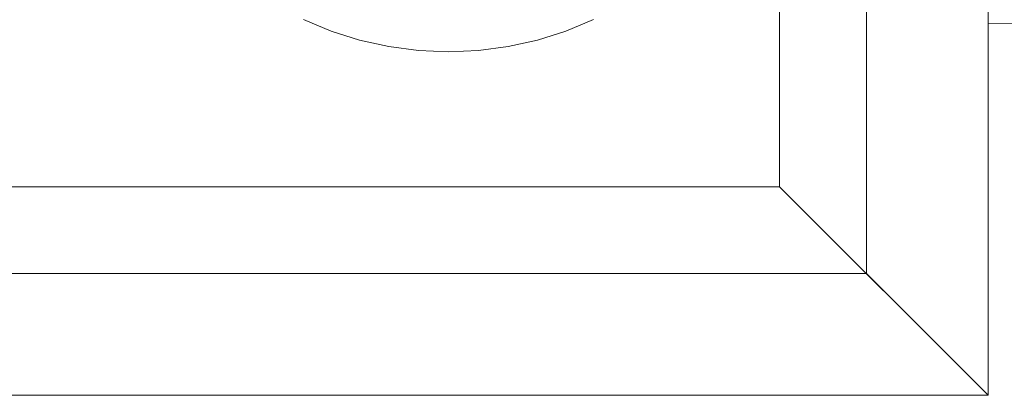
# Model space of a CAD drawing. Header units: millimetres. Extents: x -148 to 148, y -92 to 92.
# Tile 25 of 49: x 73 to 113, y -92 to -77. Entities that reach past the tile are written whole.
import ezdxf

# ---------------------------------------------------------------- set-up
doc = ezdxf.new("R2010")
doc.units = ezdxf.units.MM
doc.header["$LTSCALE"] = 25.4
doc.layers.add('Lighting-Moving Light', color=7, linetype='Continuous', lineweight=5, true_color=0x000000)

# ---------------------------------------------------------------- blocks, each defined once
blk = doc.blocks.new('Group-1')
at = {"layer": 'Lighting-Moving Light', "color": 7, "linetype": 'Continuous', "lineweight": 5, "transparency": 33554687}
for points, invisible_edges in [([(-1900.624, -1384.88, -99.966), (-1909.124, -1376.38, -108.466), (-1909.124, -1209.38, -108.466), (-1900.624, -1200.88, -99.966)], 8), ([(-1900.623, -1200.88, -99.965), (-1900.623, -1384.88, -99.965), (-1900.624, -1384.88, -99.966)], 8), ([(-1900.624, -1200.88, -99.966), (-1900.623, -1200.88, -99.965), (-1900.624, -1384.88, -99.966)], 10), ([(-1900.623, -1200.88, -21.465), (-1900.623, -1384.88, -21.465), (-1900.623, -1243.669, -47.544), (-1900.623, -1216.036, -47.544)], 10), ([(-1900.623, -1342.091, -77.387), (-1900.623, -1369.725, -77.387), (-1900.623, -1384.88, -99.965), (-1900.623, -1200.88, -99.965)], 10), ([(-1900.623, -1342.091, -47.544), (-1900.623, -1243.669, -77.387), (-1900.623, -1243.669, -47.544), (-1900.623, -1384.88, -21.465)], 13), ([(-1896.102, -1369.685, -77.387), (-1900.623, -1369.725, -77.387), (-1900.623, -1342.091, -77.387), (-1893.791, -1341.972, -77.387)], 8), ([(-1893.791, -1341.972, -47.544), (-1900.623, -1342.091, -47.544), (-1900.623, -1369.725, -47.544), (-1896.102, -1369.685, -47.544)], 8), ([(-1900.623, -1384.88, -21.465), (-1900.623, -1369.725, -47.544), (-1900.623, -1342.091, -47.544)], 9), ([(-1926.247, -1370.403, -16.465), (-1927.412, -1370.036, -16.465), (-1928.54, -1369.569, -16.465), (-1922.623, -1356.88, -16.465)], 12), ([(-1923.844, -1370.827, -16.465), (-1925.055, -1370.668, -16.465), (-1926.247, -1370.403, -16.465), (-1922.623, -1356.88, -16.465)], 12), ([(-1921.403, -1370.827, -16.465), (-1922.623, -1370.88, -16.465), (-1923.844, -1370.827, -16.465), (-1922.623, -1356.88, -16.465)], 12), ([(-1916.707, -1369.569, -16.465), (-1917.835, -1370.036, -16.465), (-1919, -1370.403, -16.465), (-1922.623, -1356.88, -16.465)], 12), ([(-1919, -1370.403, -16.465), (-1920.192, -1370.668, -16.465), (-1921.403, -1370.827, -16.465), (-1922.623, -1356.88, -16.465)], 12), ([(-1928.54, -1369.569, -16.465), (-1927.412, -1370.036, -16.465), (-1926.566, -1367.714, -1.637), (-1927.496, -1367.329, -1.637)], 10), ([(-1917.835, -1370.036, -16.465), (-1916.707, -1369.569, -16.465), (-1917.751, -1367.329, -1.637), (-1918.68, -1367.714, -1.637)], 10), ([(-1927.412, -1370.036, -16.465), (-1926.247, -1370.403, -16.465), (-1925.607, -1368.016, -1.637), (-1926.566, -1367.714, -1.637)], 10), ([(-1926.247, -1370.403, -16.465), (-1925.055, -1370.668, -16.465), (-1924.625, -1368.234, -1.637), (-1925.607, -1368.016, -1.637)], 10), ([(-1920.192, -1370.668, -16.465), (-1919, -1370.403, -16.465), (-1919.64, -1368.016, -1.637), (-1920.622, -1368.234, -1.637)], 10), ([(-1919, -1370.403, -16.465), (-1917.835, -1370.036, -16.465), (-1918.68, -1367.714, -1.637), (-1919.64, -1368.016, -1.637)], 10), ([(-1925.055, -1370.668, -16.465), (-1923.844, -1370.827, -16.465), (-1923.628, -1368.365, -1.637), (-1924.625, -1368.234, -1.637)], 10), ([(-1923.844, -1370.827, -16.465), (-1922.623, -1370.88, -16.465), (-1922.623, -1368.409, -1.637), (-1923.628, -1368.365, -1.637)], 10), ([(-1922.623, -1370.88, -16.465), (-1921.403, -1370.827, -16.465), (-1921.619, -1368.365, -1.637), (-1922.623, -1368.409, -1.637)], 10), ([(-1921.403, -1370.827, -16.465), (-1920.192, -1370.668, -16.465), (-1920.622, -1368.234, -1.637), (-1921.619, -1368.365, -1.637)], 10), ([(-1900.623, -1384.88, -21.465), (-1900.623, -1384.88, -99.965), (-1900.623, -1369.725, -77.387), (-1900.623, -1369.725, -47.544)], 10), ([(-2124.623, -1384.88, -21.465), (-2124.623, -1384.88, -99.966), (-1900.624, -1384.88, -99.966), (-1900.623, -1384.88, -99.965)], 9), ([(-1900.623, -1384.88, -99.965), (-1900.623, -1384.88, -21.465), (-2124.623, -1384.88, -21.465)], 8)]:
    blk.add_3dface(points, dxfattribs=dict(at, invisible_edges=invisible_edges))
for points in [[(-1900.623, -1200.88, -21.465), (-1905.589, -1205.846, -16.5), (-1905.589, -1379.915, -16.5), (-1900.623, -1384.88, -21.465)], [(-1905.589, -1205.846, -16.5), (-2119.658, -1205.846, -16.5), (-2119.658, -1379.915, -16.5), (-1905.589, -1379.915, -16.5)], [(-2116.123, -1209.38, -108.466), (-1909.124, -1209.38, -108.466), (-1909.124, -1376.38, -108.466), (-2116.123, -1376.38, -108.466)], [(-1900.623, -1369.725, -47.544), (-1900.623, -1369.725, -77.387), (-1896.102, -1369.685, -77.387), (-1896.102, -1369.685, -47.544)], [(-1900.624, -1384.88, -99.966), (-2124.623, -1384.88, -99.966), (-2116.123, -1376.38, -108.466), (-1909.124, -1376.38, -108.466)], [(-2124.623, -1384.88, -21.465), (-1900.623, -1384.88, -21.465), (-1905.589, -1379.915, -16.5), (-2119.658, -1379.915, -16.5)]]:
    blk.add_3dface(points, dxfattribs=at)
at = {"layer": 'Lighting-Moving Light', "color": 0, "flags": 1}
for tag in ['Yoke', 'Weight', 'Weight', 'Wattage', '3D_Symbol_Name', 'Candlepower', 'Body', 'Model_Name', 'Beam_Angle', 'Field_Angle', 'Remarks', 'Beam_Angle_2', 'Field_Angle_2', 'Num_Channels', 'Frame_Size', 'Device_Type', 'FixtureID', 'Frame_Size', 'Base', 'Lens', 'Inst_Type', 'Lamp']:
    blk.add_attdef(tag, (-2481.594, 128.93), '', height=0.18, dxfattribs=at)

msp = doc.modelspace()

# ---------------------------------------------------------------- block references
at = {"layer": 'Lighting-Moving Light', "color": 7, "transparency": 33554687}
msp.add_blockref('Group-1', (2012.623, 1292.88), dxfattribs=at)

doc.saveas('drawing.dxf')
